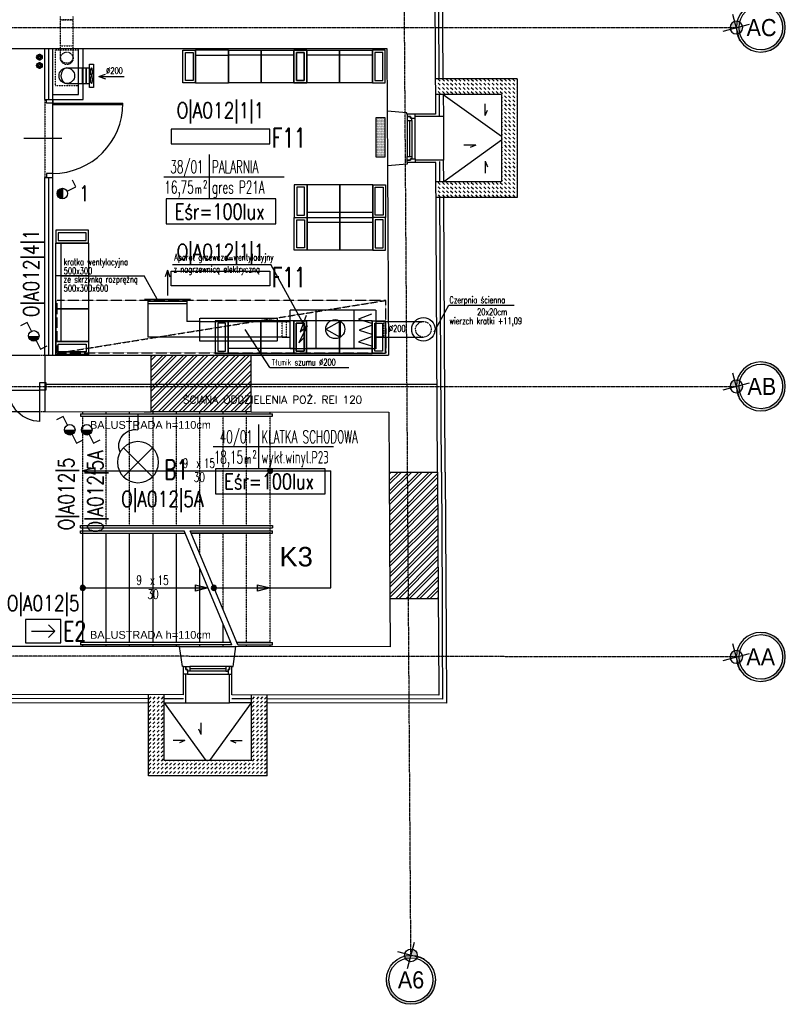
# Model space of a CAD drawing. Header units: inches. Extents: x -281236 to -70395, y 38777 to 102341.
# Tile 46 of 244: x -139109 to -138128, y 40369 to 41631. Entities that reach past the tile are written whole.
import ezdxf
from ezdxf.enums import TextEntityAlignment as Align

# ---------------------------------------------------------------- set-up
doc = ezdxf.new("R2010")
doc.units = ezdxf.units.IN
doc.header["$MEASUREMENT"] = 0
for name, pattern in [('CENTER', [2, 1.25, -0.25, 0.25, -0.25]), ('DASHDOT', [1, 0.5, -0.25, 0, -0.25]), ('DASHED', [0.75, 0.5, -0.25]), ('DASHED2', [0.375, 0.25, -0.125]), ('DIVIDE', [31.75, 12.7, -6.35, 0, -6.35, 0, -6.35])]:
    doc.linetypes.add(name, pattern=pattern)
doc.layers.get('0').update_dxf_attribs({"color": 101})
for name, color, linetype in [('BB-went-opis', 82, 'Continuous'), ('beton_hatch', 145, 'Continuous'), ('Cieniutko', 8, 'Continuous'), ('Drz---drzwi', 5, 'Continuous'), ('E-90', 6, 'Continuous'), ('E-OPIS-POM', 6, 'Continuous'), ('E35', 6, 'Continuous'), ('E50', 3, 'Continuous'), ('Ele-balustrada', 64, 'Continuous'), ('Ins-ppoz-opis', 240, 'Continuous'), ('Ins-went', 141, 'Continuous'), ('Ins-went-opis', 141, 'Continuous'), ('Mco-piony', 10, 'Continuous'), ('Okn---okna', 5, 'Continuous'), ('Opis-spadki', 61, 'Continuous'), ('Os-osie glowne', 8, 'CENTER'), ('Os-osie-opis', 8, 'Continuous'), ('Sc-cegla pelna', 32, 'Continuous'), ('Sc-cegla pelna-hatch', 8, 'Continuous'), ('Sc-gazobeton', 45, 'Continuous'), ('Sc-gk', 120, 'Continuous'), ('Sc-gk-hatch', 8, 'Continuous'), ('Sc-izolacja term-obrys', 132, 'Continuous'), ('Sc-izolacja term-styropian', 151, 'STYROPIAN-KA'), ('Sc-nad', 5, 'DASHED2'), ('Sch-opis', 51, 'Continuous'), ('Sch-widok', 12, 'Continuous'), ('Sch-widok-nad', 12, 'DASHED2'), ('studzienki_widok', 52, 'Continuous'), ('Suf-widok', 8, 'Continuous'), ('W-otwor-strop', 126, 'Continuous'), ('Wyp-grzejniki', 56, 'Continuous'), ('Wyp-meble', 155, 'Continuous')]:
    doc.layers.add(name, color=color, linetype=linetype)
doc.styles.add('dwg_opis duży', font='ARIAL.TTF', dxfattribs={"width": 0.9})
doc.styles.add('KA wymiar', font='romans.shx', dxfattribs={"width": 0.6})
doc.styles.add('ROMANS', font='romans', dxfattribs={"width": 0.85})
doc.styles.get("Standard").update_dxf_attribs({"font": 'romans.shx'})
doc.styles.add('tab-bud$0$ROMANS', font='romans', dxfattribs={"width": 0.7})
doc.styles.add('TYTUL2', font='ARIAL.TTF')
doc.linetypes.add('BATTING', pattern='A,0.0001,-0.1,[134,ltypeshp.shx,S=0.1,R=0,X=-0.1,Y=0],-0.2,[134,ltypeshp.shx,S=0.1,R=180,X=0.1,Y=0],-0.1', length=0.4001)
doc.linetypes.add('STYROPIAN-KA', pattern='A,0.0001,-0.1,[135,ltypeshp.shx,S=0.1,R=0,X=-0.1,Y=0],0,[135,ltypeshp.shx,S=0.1,R=180,X=0.1,Y=0],-0.1', length=0.2001)
doc.linetypes.add('ZIGZAG', pattern='A,0.00254,-5.08,[131,ltypeshp.shx,S=5.08,R=0,X=-5.08,Y=0],-10.16,[131,ltypeshp.shx,S=5.08,R=180,X=5.08,Y=0],-5.08', length=20.32254)
pattern_1 = [(45, (0.613, 0), (-6.6291261, 6.6291261), []), (45, (5.032, 0), (-6.6291261, 6.6291261), [])]

# ---------------------------------------------------------------- blocks, each defined once
blk = doc.blocks.new('lawka_palacza2')
at = {"layer": 'Wyp-meble'}
for p, q in [((16.5, 0), (58.5, 0)), ((16.5, 0), (16.5, -42)), ((58.5, -42), (58.5, 0)), ((58.5, 0), (100.5, 0)), ((58.5, 0), (58.5, -42)), ((100.5, 0), (100.5, -42)), ((16.5, -35.5), (58.5, -35.5)), ((58.5, -35.5), (100.5, -35.5)), ((58.5, -42), (16.5, -42)), ((100.5, -42), (58.5, -42))]:
    blk.add_line(p, q, dxfattribs=at)
for points in [[(0, 0), (0, -42), (16.5, -42), (16.5, 0)], [(3.3, -3), (3.3, -39), (13.2, -39), (13.2, -3)], [(117, 0), (117, -42), (100.5, -42), (100.5, 0)], [(113.7, -3), (113.7, -39), (103.8, -39), (103.8, -3)]]:
    blk.add_lwpolyline(points, close=True, dxfattribs=at)
blk = doc.blocks.new('pow')
for p, q in [((0, 0.523), (0, -0.523)), ((-1.075, 0), (1.78, 0))]:
    blk.add_line(p, q)
at = {"style": 'KA wymiar', "width": 0.6}
for s, height, p in [('2', 0.18, (-0.139, -0.27)), ('m', 0.21, (-0.333, -0.401))]:
    blk.add_text(s, height=height, dxfattribs=at).set_placement(p)
for tag, p in [('01', (-0.131, 0.084)), ('000.00', (-0.364, -0.401))]:
    blk.add_attdef(tag, text='', height=0.3, dxfattribs=at).set_placement(p, align=Align.RIGHT)
for tag, p in [('POMIESZCZENIE', (0.071, 0.084)), ('POSADZKA', (0.071, -0.401))]:
    blk.add_attdef(tag, p, '', height=0.3, dxfattribs=at)
blk = doc.blocks.new('kier')
at = {"layer": 'E35', "ltscale": 0.2}
for p, q in [((7.8, 15), (15.9, 23.1)), ((37.6, 15), (7.8, 15)), ((7.8, 15), (15.9, 6.9))]:
    blk.add_line(p, q, dxfattribs=at)
blk.add_lwpolyline([(0, 30), (45, 30), (45, 0), (0, 0)], close=True, dxfattribs=at)
blk = doc.blocks.new('E_WYPUSTL')
at = {"layer": 'E35'}
for p, q in [((0.2712, -0.1149), (0.501, 0.1149)), ((0.2712, 0.1149), (0.501, -0.1149)), ((0, 0), (0.1298, 0))]:
    blk.add_line(p, q, dxfattribs=at)
blk.add_circle((0.3861, 0), 0.1625, dxfattribs=at)
blk.add_arc((0.2579, 0.0218), 0.13, 67.68308, 189.66515, dxfattribs=at)
blk = doc.blocks.new('ozn_schody-strzałka8x16')
at = {"ltscale": 25}
blk.add_hatch(color=256, dxfattribs=at).paths.add_polyline_path([(0, 0), (-4, -16), (4, -16)])
blk.add_lwpolyline([(0, 0), (-4, -16), (4, -16)], close=True, dxfattribs=at)
blk = doc.blocks.new('ozn_schody-kółko_d14')
at = {"ltscale": 25}
h = blk.add_hatch(color=256, dxfattribs=at)
edge = h.paths.add_edge_path()
edge.add_arc((0, 0), 3.33, 0, 360)
at = {"ltscale": 7}
blk.add_circle((0, 0), 3.33, dxfattribs=at)
blk = doc.blocks.new('ozn_opis-schodów1-rzut')
at = {"style": 'ROMANS', "width": 0.7}
blk.add_text('x', height=12, dxfattribs=at).set_placement((-3.3, 3))
at = {"ltscale": 25, "style": 'ROMANS', "width": 0.7}
blk.add_attdef('Ilość', text='', height=12, dxfattribs=at).set_placement((-7.7, 3), align=Align.RIGHT)
blk.add_attdef('Wysokość', (6.2, 3), '', height=12, dxfattribs=at)
blk.add_attdef('Długość', text='', height=12, dxfattribs=at).set_placement((0.4, -15), align=Align.CENTER)
blk = doc.blocks.new('_0630_DRZWI_90')
at = {"ltscale": 7}
for p, q in [((5, 8), (5, 98)), ((6.8, 8), (6.8, 98))]:
    blk.add_line(p, q, dxfattribs=at)
at = {"ltscale": 25}
for p, q in [((50, 19.7), (50, -28.9)), ((5, 8), (0, 8)), ((0, 8), (5, 8)), ((0, 0), (0, 8)), ((5, 0), (0, 0)), ((5, 0), (0, 0)), ((95, 8), (5, 8)), ((5, 8), (5, 0)), ((95, 8), (95, 0)), ((100, 8), (95, 8)), ((95, 0), (100, 0)), ((95, 0), (100, 0)), ((100, 0), (100, 8))]:
    blk.add_line(p, q, dxfattribs=at)
at = {"ltscale": 7}
blk.add_arc((5, 8), 90, 0, 90, dxfattribs=at)
blk = doc.blocks.new('_DKGJHF')
at = {"ltscale": 7}
for p, q in [((-21.1, -77), (35.9, -77)), ((-5, -145.5), (-105, -145.5)), ((-5, -147.5), (-105, -147.5))]:
    blk.add_line(p, q, dxfattribs=at)
for points in [[(5, -7.5), (5, 0), (-5, 0), (-5, -7.5)], [(5, -155), (5, -147.5), (-5, -147.5), (-5, -155)]]:
    blk.add_lwpolyline(points, close=True, dxfattribs=at)
for points in [[(-45, -7.5), (-5, -7.5)], [(-5, -147.5), (-5, -7.5)]]:
    blk.add_lwpolyline(points, dxfattribs=at)
for centre, radius, start, end in [((-5, -7.5), 40, 180, 270), ((-5, -147.5), 100, 90, 180)]:
    blk.add_arc(centre, radius, start, end)
blk = doc.blocks.new('ramiak62')
at = {"layer": 'Okn---okna'}
for p, q in [((0, 54), (0, 8)), ((3, 54), (3, 8)), ((6, 54), (6, 8)), ((10, 5), (10, 57))]:
    blk.add_line(p, q, dxfattribs=at)
for points in [[(10, 57), (10, 62), (0, 62), (0, 59), (4, 59), (4, 57)], [(6, 54), (6, 57), (4, 57), (4, 59), (0, 59), (0, 57), (0, 54)], [(6, 8), (6, 5), (4, 5), (4, 3), (0, 3), (0, 5), (0, 8)], [(10, 5), (10, 0), (0, 0), (0, 3), (4, 3), (4, 5)]]:
    blk.add_lwpolyline(points, close=True, dxfattribs=at)
blk = doc.blocks.new('_opis_osi_liczbowy')
blk.add_hatch(color=256).paths.add_polyline_path([(32, 32), (32, 28.8, -1), (32, -28.8), (32, -32, 1)])
at = {"layer": 'Defpoints'}
h = blk.add_hatch(color=256, dxfattribs=at)
h.paths.add_polyline_path([(-2.2, -8, 0.414214), (8, -2.2), (0, 0)])
h.paths.add_polyline_path([(-8, 2.2), (0, 0), (2.2, 8, 0.414214)])
for radius in [32, 28.8]:
    blk.add_circle((32, 0), radius)
for p, q in [((4.6, 17.3), (-4.6, -17.3)), ((17.3, -4.6), (-17.3, 4.6))]:
    blk.add_line(p, q, dxfattribs=at)
blk.add_circle((0, 0), 8.32, dxfattribs=at)
at = {"style": 'dwg_opis duży', "width": 0.9}
blk.add_attdef('AXNAMEH', text='', height=22.4, rotation=90, dxfattribs=at).set_placement((32, 0), align=Align.MIDDLE_CENTER)
blk = doc.blocks.new('_opis_osi')
blk.add_hatch(color=256).paths.add_polyline_path([(32, -32), (28.8, -32, -1), (-28.8, -32), (-32, -32, 1)])
at = {"layer": 'Defpoints'}
h = blk.add_hatch(color=256, dxfattribs=at)
h.paths.add_polyline_path([(-2.2, -8, 0.414214), (8, -2.2), (0, 0)])
h.paths.add_polyline_path([(-8, 2.2), (0, 0), (2.2, 8, 0.414214)])
for radius in [32, 28.8]:
    blk.add_circle((0, -32), radius)
for p, q in [((4.6, 17.3), (-4.6, -17.3)), ((17.3, -4.6), (-17.3, 4.6))]:
    blk.add_line(p, q, dxfattribs=at)
blk.add_circle((0, 0), 8.32, dxfattribs=at)
at = {"style": 'dwg_opis duży', "width": 0.9}
blk.add_attdef('AXNAMEV', text='', height=22.4, rotation=90, dxfattribs=at).set_placement((0, -32), align=Align.MIDDLE_CENTER)
blk = doc.blocks.new('0630_STRZAŁKA')
at = {"ltscale": 0.5}
for points in [[(0, 0), (-3, -8.6)], [(0, 0), (0, -32.4)], [(0, 0), (3, -8.6)]]:
    blk.add_lwpolyline(points, dxfattribs=at)
blk = doc.blocks.new('_vxkdjhgkljhkgjhk')
for q in [(14, 6), (30.2, 0)]:
    blk.add_line((0, 0), q)
blk = doc.blocks.new('G_50')
at = {"layer": 'Wyp-grzejniki'}
h = blk.add_hatch(dxfattribs=at)
h.set_pattern_fill('DOTS', color=256, scale=0.5, angle=180, style=0)
h.set_pattern_definition([(180, (77492.90915, -37873.9399), (-0.396875, -0.79375), [0, -0.79375])])
h.paths.add_polyline_path([(0, 0), (-12, 0), (-12, -50), (0, -50)])
blk.add_lwpolyline([(-12, -50), (0, -50), (0, 0), (-12, 0)], close=True, dxfattribs=at)
blk = doc.blocks.new('pco')
at = {"layer": 'Mco-piony', "color": 9, "linetype": 'DASHDOT', "ltscale": 3}
for p, q in [((-2599.4, -14.3), (-2610.3, -14.3)), ((-2604.8, -19.8), (-2604.8, -8.9))]:
    blk.add_line(p, q, dxfattribs=at)
at = {"layer": 'Mco-piony', "color": 9}
blk.add_circle((-2604.8, -14.3), 4.53, dxfattribs=at)
at = {"layer": 'Mco-piony'}
blk.add_circle((-2604.8, -14.3), 3.2, dxfattribs=at)
at = {"layer": 'Mco-piony', "color": 8}
blk.add_circle((-2604.8, -14.3), 2.6, dxfattribs=at)

msp = doc.modelspace()

# ---------------------------------------------------------------- hatches: boundary and pattern name
at = {"layer": 'beton_hatch'}
h = msp.add_hatch(dxfattribs=at)
h.set_pattern_fill('DASH', color=256, scale=30, angle=-45, style=0)
h.set_pattern_definition([(315, (3200.7818, -1189.5377), (5.30330086, -1e-15), [3.75, -3.75])])
h.paths.add_polyline_path([(-138471.06, 41482), (-138491.06, 41482), (-138491.06, 41477), (-138471.06, 41477)])
h.paths.add_polyline_path([(-138574.32, 41555.5), (-138574.3, 41535.5), (-138491.06, 41535.5), (-138491.06, 41482), (-138471.06, 41482), (-138471.06, 41555.5)])
h.paths.add_polyline_path([(-138574.2, 41423.5), (-138574.18, 41403.5), (-138471.06, 41403.5), (-138471.06, 41477), (-138491.06, 41477), (-138491.06, 41423.5)])
h = msp.add_hatch(dxfattribs=at)
h.set_pattern_fill('DASH', color=256, scale=30, angle=-135, style=0)
h.set_pattern_definition([(225, (-181536.7822, -101010.069), (-2e-15, -5.30330086), [3.75, -3.75])])
h.paths.add_polyline_path([(-138865.25, 40661.77), (-138865.25, 40681.77), (-138870.25, 40681.77), (-138870.25, 40661.77)])
h.paths.add_polyline_path([(-138791.75, 40765.62), (-138811.75, 40765.6), (-138811.75, 40681.77), (-138865.25, 40681.77), (-138865.25, 40661.77), (-138791.75, 40661.77)])
h.paths.add_polyline_path([(-138923.75, 40765.49), (-138943.75, 40765.47), (-138943.75, 40661.77), (-138870.25, 40661.77), (-138870.25, 40681.77), (-138923.75, 40681.77)])
at = {"layer": 'E35'}
for points in [[(-139054.06, 41415.14, 0.4142136), (-139060.81, 41408.39, 0.4142136), (-139054.06, 41401.64)], [(-139097.45, 41225.86, 0.4142136), (-139090.7, 41219.11, 0.4142136), (-139083.95, 41225.86)], [(-139051.28, 41105.6, 0.4142136), (-139044.53, 41098.85, 0.4142136), (-139037.78, 41105.6)], [(-139029.48, 41105.6, 0.4142136), (-139022.73, 41098.85, 0.4142136), (-139015.98, 41105.6)]]:
    msp.add_hatch(color=256, dxfattribs=at).paths.add_polyline_path(points)
at = {"layer": 'Sc-cegla pelna-hatch'}
h = msp.add_hatch(dxfattribs=at)
h.set_pattern_fill('ANSI32', color=256, scale=25, style=0)
h.set_pattern_definition(pattern_1)
h.paths.add_polyline_path([(-138812.04, 41201.16), (-138940.04, 41201.16), (-138940.04, 41161.16), (-138812.04, 41161.16)])
h.paths.add_polyline_path([(-138812.04, 41161.16), (-138940.04, 41161.16), (-138940.04, 41128.66), (-138812.04, 41128.53)])
h = msp.add_hatch(dxfattribs=at)
h.set_pattern_fill('ANSI32', color=256, scale=25, style=0)
h.set_pattern_definition(pattern_1)
h.paths.add_polyline_path([(-138573.25, 41051.34), (-138635.25, 41051.34), (-138634.36, 40889.34), (-138572.36, 40889.34)])

# ---------------------------------------------------------------- linework, layer by layer
at = {"color": 1, "linetype": 'Continuous', "lineweight": -2}
msp.add_line((-139028.34, 41569.41), (-139028.34, 41549.41), dxfattribs=at)
at = {"layer": 'BB-went-opis', "color": 8}
msp.add_circle((-138591.34, 41234.35), 15, dxfattribs=at)
at = {"layer": 'Cieniutko', "linetype": 'Continuous'}
for p, q in [((-138565.92, 41535.5), (-138491.06, 41482)), ((-138491.06, 41477), (-138565.3, 41423.5)), ((-138923.75, 40755.65), (-138870.25, 40681.77)), ((-138865.25, 40681.77), (-138811.75, 40755.54))]:
    msp.add_line(p, q, dxfattribs=at)
at = {"layer": 'E35'}
for p, q in [((-139054.06, 41415.14), (-139054.06, 41401.64)), ((-139048.02, 41411.42), (-139036.99, 41416.94)), ((-139036.99, 41416.94), (-139041.26, 41425.48)), ((-139099.24, 41242.93), (-139107.78, 41238.66)), ((-139093.72, 41231.89), (-139099.24, 41242.93)), ((-139087.67, 41219.82), (-139082.15, 41208.79)), ((-139082.15, 41208.79), (-139073.61, 41213.06)), ((-139053.08, 41122.67), (-139061.61, 41118.39)), ((-139047.55, 41111.63), (-139053.08, 41122.67)), ((-139041.51, 41099.56), (-139035.98, 41088.52)), ((-139019.7, 41099.56), (-139014.18, 41088.52)), ((-139035.98, 41088.52), (-139027.45, 41092.8)), ((-139014.18, 41088.52), (-139005.64, 41092.8))]:
    msp.add_line(p, q, dxfattribs=at)
for points in [[(-138914.71, 41471.97), (-138788.11, 41471.97), (-138788.11, 41490.97), (-138914.71, 41490.97)], [(-138914.71, 41308.97), (-138788.11, 41308.97), (-138788.11, 41289.97), (-138914.71, 41289.97)]]:
    msp.add_lwpolyline(points, close=True, dxfattribs=at)
at = {"layer": 'E35', "linetype": 'Continuous', "ltscale": 0.3}
for points in [[(-138920.91, 41369.48), (-138780.57, 41369.48), (-138780.57, 41401.75), (-138920.91, 41401.75)], [(-138857.63, 41023.4), (-138717.3, 41023.4), (-138717.3, 41055.68), (-138857.63, 41055.68)]]:
    msp.add_lwpolyline(points, close=True, dxfattribs=at)
at = {"layer": 'E35'}
for centre in [(-139054.06, 41408.39), (-139090.7, 41225.86), (-139044.53, 41105.6), (-139022.73, 41105.6)]:
    msp.add_circle(centre, 6.75, dxfattribs=at)
at = {"layer": 'Ele-balustrada'}
for p, q in [((-139030.85, 41125.85), (-138784.85, 41125.85)), ((-139030.85, 41125.85), (-139030.85, 41122.85)), ((-138784.85, 41122.85), (-138784.85, 41125.85)), ((-139030.85, 41122.85), (-138784.85, 41122.85)), ((-139030.85, 40979.85), (-139030.85, 40982.85)), ((-139030.85, 40982.85), (-138784.85, 40982.85)), ((-139030.85, 40979.85), (-138784.85, 40979.85)), ((-139030.85, 40975.85), (-138898.04, 40975.85)), ((-139030.85, 40972.85), (-138896.78, 40972.85)), ((-138889.19, 40972.85), (-138784.85, 40972.85)), ((-138784.85, 40982.85), (-138784.85, 40979.85)), ((-138784.85, 40972.85), (-138784.85, 40975.85)), ((-139030.85, 40832.85), (-139030.85, 40829.85)), ((-138838.1, 40832.85), (-139030.85, 40832.85)), ((-138836.84, 40829.85), (-139030.85, 40829.85)), ((-138830.51, 40832.85), (-138784.85, 40832.85)), ((-138829.25, 40829.85), (-138784.85, 40829.85)), ((-138784.85, 40829.85), (-138784.85, 40832.85))]:
    msp.add_line(p, q, dxfattribs=at)
for points in [[(-139030.85, 40972.85), (-139030.85, 40975.85)], [(-138890.45, 40975.85), (-138784.85, 40975.85)]]:
    msp.add_lwpolyline(points, dxfattribs=at)
at = {"layer": 'Ins-ppoz-opis', "linetype": 'ZIGZAG', "ltscale": 0.025}
msp.add_lwpolyline([(-138573.87, 41163.72), (-139076.34, 41163.72)], dxfattribs=at)
at = {"layer": 'Ins-went', "linetype": 'DASHED', "ltscale": 0.5}
for p, q in [((-139056.34, 41581.74), (-139056.34, 41635.26)), ((-139056.34, 41631.26), (-139040.34, 41631.26)), ((-139040.34, 41581.74), (-139040.34, 41635.26))]:
    msp.add_line(p, q, dxfattribs=at)
at = {"layer": 'Ins-went', "linetype": 'DASHED', "ltscale": 0.2}
for p, q in [((-139040.34, 41631.26), (-139056.34, 41631.26)), ((-139056.34, 41597.74), (-139040.34, 41597.74)), ((-138772.22, 41224.35), (-138772.22, 41244.35)), ((-138767.22, 41244.35), (-138767.22, 41224.35)), ((-138642.22, 41224.35), (-138642.22, 41244.35))]:
    msp.add_line(p, q, dxfattribs=at)
at = {"layer": 'Ins-went'}
for p, q in [((-139048.34, 41569.41), (-139027.34, 41569.41)), ((-139048.34, 41569.41), (-139019.34, 41569.41)), ((-139028.34, 41549.41), (-139028.34, 41569.41)), ((-139023.34, 41569.41), (-139023.34, 41549.41)), ((-139023.34, 41549.41), (-139023.34, 41569.41)), ((-139019.34, 41574.41), (-139014.34, 41574.41)), ((-139019.34, 41544.41), (-139019.34, 41574.41)), ((-139014.34, 41574.41), (-139014.34, 41544.41)), ((-139048.34, 41549.41), (-139027.34, 41549.41)), ((-139048.34, 41549.41), (-139019.34, 41549.41)), ((-139014.34, 41544.41), (-139019.34, 41544.41)), ((-138741.67, 41252.11), (-138749.44, 41231.19)), ((-138657.65, 41253.78), (-138674.55, 41247.37)), ((-138877.89, 41244.35), (-138894.41, 41244.35)), ((-138740.31, 41238.95), (-138750.79, 41217.01)), ((-138749.44, 41231.19), (-138740.31, 41238.95)), ((-138716.46, 41234.54), (-138697.87, 41244.88)), ((-138697.87, 41244.88), (-138697.87, 41224.2)), ((-138674.55, 41247.37), (-138657.99, 41242.31)), ((-138656.98, 41239.61), (-138673.87, 41233.19)), ((-138877.89, 41224.35), (-138894.41, 41224.35)), ((-138716.46, 41234.54), (-138697.87, 41224.2)), ((-138657.65, 41224.75), (-138674.55, 41218.34)), ((-138673.87, 41233.19), (-138657.31, 41228.13)), ((-138750.79, 41217.01), (-138744.1, 41223.75)), ((-138674.55, 41218.34), (-138657.99, 41213.28))]:
    msp.add_line(p, q, dxfattribs=at)
at = {"layer": 'Ins-went', "linetype": 'DASHED', "ltscale": 0.4}
for p, q in [((-138948.91, 41272.88), (-138889.91, 41272.88)), ((-138944.41, 41272.88), (-138944.41, 41224.35)), ((-138944.41, 41270.38), (-138894.41, 41270.38)), ((-138944.41, 41267.38), (-138894.41, 41267.38)), ((-138894.41, 41272.88), (-138894.41, 41244.35)), ((-138762.22, 41259.35), (-138652.22, 41259.35)), ((-138762.22, 41209.35), (-138762.22, 41259.35)), ((-138728.62, 41209.35), (-138728.62, 41259.35)), ((-138680.09, 41209.35), (-138680.09, 41259.35)), ((-138652.22, 41259.35), (-138652.22, 41209.35)), ((-138877.89, 41244.35), (-138778.76, 41244.35)), ((-138778.76, 41244.35), (-138772.22, 41244.35)), ((-138772.22, 41244.35), (-138762.22, 41244.35)), ((-138772.22, 41244.35), (-138766.05, 41244.35)), ((-138642.22, 41244.35), (-138652.22, 41244.35)), ((-138642.22, 41244.35), (-138591.34, 41244.35)), ((-138894.41, 41224.35), (-138944.41, 41224.35)), ((-138778.76, 41224.35), (-138877.89, 41224.35)), ((-138767.22, 41224.35), (-138778.76, 41224.35)), ((-138772.22, 41224.35), (-138762.22, 41224.35)), ((-138642.22, 41224.35), (-138652.22, 41224.35)), ((-138652.22, 41224.35), (-138591.34, 41224.35)), ((-138652.22, 41209.35), (-138762.22, 41209.35))]:
    msp.add_line(p, q, dxfattribs=at)
msp.add_lwpolyline([(-138877.89, 41248.83), (-138778.76, 41248.83), (-138778.76, 41219.3), (-138877.89, 41219.3)], close=True, dxfattribs=at)
at = {"layer": 'Ins-went', "linetype": 'DASHED', "ltscale": 0.2}
for centre, radius in [((-139048.34, 41581.74), 8), ((-138591.34, 41234.35), 10)]:
    msp.add_circle(centre, radius, dxfattribs=at)
at = {"layer": 'Ins-went'}
for centre, radius in [((-139048.34, 41559.41), 10), ((-138704.29, 41234.54), 12.17)]:
    msp.add_circle(centre, radius, dxfattribs=at)
at = {"layer": 'Ins-went', "linetype": 'DASHED', "ltscale": 0.2}
msp.add_ellipse((-139048.34, 41581.74), major_axis=(8, 0), ratio=0.75, start_param=3.1415927, end_param=6.2831853, dxfattribs=at)
at = {"layer": 'Ins-went'}
msp.add_ellipse((-139048.34, 41559.41), major_axis=(0, -10), ratio=0.75, start_param=3.1415927, end_param=6.2831853, dxfattribs=at)
for centre in [(-139016.84, 41564.41), (-139016.84, 41554.41)]:
    msp.add_ellipse(centre, major_axis=(0, 5), ratio=0.2, dxfattribs=at)
at = {"layer": 'Ins-went-opis'}
for p, q in [((-138912.78, 41317.46), (-138786.7, 41317.46)), ((-138741.46, 41235.02), (-138786.7, 41317.46)), ((-139054.84, 41302.75), (-138949.11, 41302.75)), ((-138932.72, 41272.88), (-138949.11, 41302.75)), ((-138577.51, 41230.9), (-138558.92, 41265.12)), ((-138558.92, 41265.12), (-138474.86, 41265.12)), ((-138788.15, 41185.24), (-138819.79, 41234.14)), ((-138788.15, 41185.24), (-138687.07, 41185.24))]:
    msp.add_line(p, q, dxfattribs=at)
at = {"layer": 'Okn---okna'}
for p, q in [((-138637.8, 41513.9), (-138637.42, 41443.9)), ((-138565.77, 41507.3), (-138565.46, 41451.3)), ((-138903.75, 40827.63), (-138831.75, 40827.58)), ((-138895.66, 40755.62), (-138839.66, 40755.57))]:
    msp.add_line(p, q, dxfattribs=at)
at = {"layer": 'Os-osie glowne'}
for p, q in [((-138607.34, 40431.76), (-138635.74, 44583.07)), ((-138190.25, 40814.38), (-143378.77, 40819.86))]:
    msp.add_line(p, q, dxfattribs=at)
for points in [[(-143378.77, 41621.16), (-138190.25, 41621.16)], [(-143378.77, 41161.16), (-138190.25, 41161.16)]]:
    msp.add_lwpolyline(points, dxfattribs=at)
at = {"layer": 'Sc-cegla pelna'}
for p, q in [((-138577.76, 41868.51), (-138575.78, 41510.24)), ((-139183.29, 41594.16), (-138638.24, 41594.16)), ((-138638.24, 41594.16), (-138637.8, 41513.9)), ((-138612.4, 41512.04), (-138637.8, 41513.9)), ((-138612.39, 41510.04), (-138612.4, 41512.04)), ((-138575.78, 41510.24), (-138612.39, 41510.04)), ((-138612.05, 41446.04), (-138637.42, 41443.9)), ((-138637.42, 41443.9), (-138636.08, 41201.16)), ((-138575.44, 41448.24), (-138612.07, 41448.04)), ((-138612.07, 41448.04), (-138612.05, 41446.04)), ((-138573.25, 41051.34), (-138575.44, 41448.24)), ((-139076.34, 41201.16), (-139076.34, 41128.81)), ((-139076.34, 41201.16), (-138940.04, 41201.16)), ((-138940.04, 41128.65), (-138940.04, 41201.16)), ((-138812.04, 41128.52), (-138812.04, 41201.16)), ((-138812.04, 41201.16), (-138636.08, 41201.16)), ((-139076.34, 41128.81), (-138949.04, 41128.67)), ((-138634.36, 40889.34), (-138572.36, 40889.34)), ((-138634.36, 40889.34), (-138634.02, 40827.35)), ((-138949.04, 40827.68), (-139176.76, 40827.92)), ((-138903.75, 40827.63), (-138949.04, 40827.68)), ((-138634.02, 40827.35), (-138831.75, 40827.56))]:
    msp.add_line(p, q, dxfattribs=at)
for points in [[(-138949.04, 41128.67), (-138940.04, 41128.66)], [(-138812.04, 41128.53), (-138635.68, 41128.34), (-138635.25, 41051.34), (-138573.25, 41051.34)], [(-138572.36, 40889.34), (-138572.09, 40841.16)], [(-138572.09, 40841.16), (-138571.67, 40765.28), (-138836.66, 40765.56)], [(-138898.66, 40765.63), (-138898.66, 40802.24), (-138900.16, 40802.24), (-138903.75, 40827.63)], [(-138836.66, 40765.56), (-138836.66, 40802.18), (-138835.16, 40802.19), (-138831.75, 40827.58)], [(-138898.66, 40765.63), (-139427.72, 40766.19)]]:
    msp.add_lwpolyline(points, dxfattribs=at)
at = {"layer": 'Sc-gazobeton'}
for points in [[(-138940.04, 41201.16), (-138812.04, 41201.16)], [(-138812.12, 41128.53), (-138940.04, 41128.66)], [(-138635.25, 41051.34), (-138634.36, 40889.34)], [(-138573.25, 41051.34), (-138572.36, 40889.34)]]:
    msp.add_lwpolyline(points, dxfattribs=at)
at = {"layer": 'Sc-gk'}
for p, q in [((-139076.34, 41529.16), (-139076.34, 41594.16)), ((-139066.34, 41529.16), (-139066.34, 41594.16)), ((-139033.34, 41535.16), (-139033.34, 41594.16)), ((-139027.34, 41529.16), (-139027.34, 41594.16)), ((-139076.34, 41529.16), (-139027.34, 41529.16)), ((-139066.34, 41535.16), (-139033.34, 41535.16)), ((-139076.34, 41429.16), (-139066.34, 41429.16)), ((-139076.34, 41201.16), (-139076.34, 41429.16)), ((-139066.34, 41201.16), (-139066.34, 41429.16))]:
    msp.add_line(p, q, dxfattribs=at)
at = {"layer": 'Sc-gk-hatch', "linetype": 'BATTING', "ltscale": 0.23}
for p, q in [((-139071.34, 41529.16), (-139071.34, 41594.16)), ((-139071.34, 41201.16), (-139071.34, 41429.16))]:
    msp.add_line(p, q, dxfattribs=at)
at = {"layer": 'Sc-izolacja term-obrys'}
for p, q in [((-138565.92, 41535.5), (-138565.77, 41507.3)), ((-138565.77, 41507.3), (-138602.07, 41507.1)), ((-138565.46, 41451.3), (-138602.07, 41451.1)), ((-138565.3, 41423.5), (-138565.46, 41451.3)), ((-138563.25, 41051.4), (-138565.19, 41403)), ((-138563.25, 41051.4), (-138562.09, 40841.22))]:
    msp.add_line(p, q, dxfattribs=at)
for points in [[(-138566.03, 41555), (-138567.51, 41823.49)], [(-138562.09, 40841.22), (-138561.62, 40755.27), (-138791.75, 40755.52)], [(-138923.75, 40755.65), (-138895.66, 40755.62), (-138895.66, 40792.24)], [(-138811.75, 40755.54), (-138839.66, 40755.57), (-138839.66, 40792.24)], [(-139382.8, 40756.14), (-138943.75, 40755.68)]]:
    msp.add_lwpolyline(points, dxfattribs=at)
at = {"layer": 'Sc-izolacja term-styropian', "linetype": 'BATTING', "ltscale": 0.25}
for p, q in [((-138570.76, 41508.07), (-138570.9, 41535)), ((-138570.29, 41423.5), (-138570.43, 41449.38)), ((-138568.25, 41051.37), (-138570.19, 41403))]:
    msp.add_line(p, q, dxfattribs=at)
for points in [[(-138571.03, 41555), (-138572.51, 41823.49)], [(-138568.25, 41051.37), (-138567.36, 40889.37)], [(-138567.36, 40889.37), (-138567.09, 40841.19)], [(-138567.09, 40841.19), (-138566.65, 40760.28), (-138791.75, 40760.52)], [(-138943.75, 40760.68), (-139382.8, 40761.14)], [(-138898.67, 40760.63), (-138923.75, 40760.65)], [(-138811.75, 40760.54), (-138836.67, 40760.56)]]:
    msp.add_lwpolyline(points, dxfattribs=at)
at = {"layer": 'Sc-nad'}
msp.add_line((-139076.34, 41529.16), (-139076.34, 41429.16), dxfattribs=at)
at = {"layer": 'Sc-nad', "ltscale": 4}
for p, q in [((-139230.34, 41201.16), (-139076.34, 41201.16)), ((-139230.34, 41128.97), (-139076.34, 41128.81))]:
    msp.add_line(p, q, dxfattribs=at)
at = {"layer": 'Sch-opis'}
for p, q in [((-139027.85, 41052.85), (-138709.85, 41052.85)), ((-138836.84, 40829.85), (-138898.04, 40975.85)), ((-138829.25, 40829.85), (-138890.45, 40975.85))]:
    msp.add_line(p, q, dxfattribs=at)
for points in [[(-138859.85, 40902.85), (-138709.85, 40902.85), (-138709.85, 41052.85)], [(-139027.85, 40902.85), (-138867.44, 40902.85)]]:
    msp.add_lwpolyline(points, dxfattribs=at)
at = {"layer": 'Sch-widok'}
for p, q in [((-139027.85, 40972.85), (-138896.78, 40972.85)), ((-138838.1, 40832.85), (-139027.85, 40832.85))]:
    msp.add_line(p, q, dxfattribs=at)
for points in [[(-139027.85, 40832.85), (-139027.85, 40982.85)], [(-138997.85, 40832.85), (-138997.85, 40972.85)], [(-138967.85, 40832.85), (-138967.85, 40972.85)], [(-138937.85, 40832.85), (-138937.85, 40972.85)], [(-138907.85, 40832.85), (-138907.85, 40972.85)], [(-138877.85, 40832.85), (-138877.85, 40927.67)], [(-138847.85, 40832.85), (-138847.85, 40856.11)], [(-139027.85, 40827.77), (-139027.85, 40829.85)], [(-138997.85, 40827.73), (-138997.85, 40829.85)], [(-138967.85, 40827.7), (-138967.85, 40829.85)], [(-138937.85, 40827.67), (-138937.85, 40829.85)], [(-138907.85, 40827.64), (-138907.85, 40829.85)], [(-138877.85, 40827.62), (-138877.85, 40829.85)], [(-138847.85, 40827.59), (-138847.85, 40829.85)]]:
    msp.add_lwpolyline(points, dxfattribs=at)
at = {"layer": 'Sch-widok-nad', "ltscale": 2}
for p, q in [((-139027.85, 41125.85), (-139027.85, 41128.76)), ((-138997.85, 41125.85), (-138997.85, 41128.73)), ((-138967.85, 41125.85), (-138967.85, 41128.69)), ((-138937.85, 41125.85), (-138937.85, 41128.66)), ((-138907.85, 41125.85), (-138907.85, 41128.63)), ((-138877.85, 41125.85), (-138877.85, 41128.6)), ((-138847.85, 41125.85), (-138847.85, 41128.57)), ((-138817.85, 41125.85), (-138817.85, 41128.53)), ((-138787.85, 41125.85), (-138787.85, 41128.5)), ((-139027.85, 40982.85), (-138787.85, 40982.85)), ((-138787.85, 40972.85), (-138889.19, 40972.85)), ((-138787.85, 40832.85), (-138830.51, 40832.85))]:
    msp.add_line(p, q, dxfattribs=at)
at = {"layer": 'Sch-widok-nad'}
for p, q in [((-139027.85, 41122.85), (-138787.85, 41122.85)), ((-139027.85, 40982.85), (-139027.85, 41122.85)), ((-138997.85, 40982.85), (-138997.85, 41122.85)), ((-138967.85, 40982.85), (-138967.85, 41122.85)), ((-138937.85, 40982.85), (-138937.85, 41122.85)), ((-138907.85, 40982.85), (-138907.85, 41122.85)), ((-138877.85, 40982.85), (-138877.85, 41122.85)), ((-138847.85, 40982.85), (-138847.85, 41122.85)), ((-138817.85, 40982.85), (-138817.85, 41122.85)), ((-138787.85, 40982.85), (-138787.85, 41122.85))]:
    msp.add_line(p, q, dxfattribs=at)
for points in [[(-138877.85, 40945.78), (-138877.85, 40972.85)], [(-138847.85, 40874.21), (-138847.85, 40972.85)], [(-138817.85, 40832.85), (-138817.85, 40972.85)], [(-138787.85, 40832.85), (-138787.85, 40982.85)]]:
    msp.add_lwpolyline(points, dxfattribs=at)
at = {"layer": 'Sch-widok-nad', "ltscale": 2}
for points in [[(-138817.85, 40827.54), (-138817.85, 40829.85)], [(-138787.85, 40827.51), (-138787.85, 40829.85)]]:
    msp.add_lwpolyline(points, dxfattribs=at)
at = {"layer": 'studzienki_widok'}
for p, q in [((-138471.06, 41555.5), (-138576.03, 41555.5)), ((-138471.06, 41555.5), (-138471.06, 41403.5)), ((-138491.06, 41535.5), (-138575.92, 41535.5)), ((-138491.06, 41535.5), (-138491.06, 41423.5)), ((-138491.06, 41423.5), (-138575.3, 41423.5)), ((-138471.06, 41403.5), (-138575.19, 41403.5)), ((-138943.75, 40661.77), (-138943.75, 40765.68)), ((-138923.75, 40681.77), (-138923.75, 40765.65)), ((-138811.75, 40681.77), (-138811.75, 40765.54)), ((-138791.75, 40661.77), (-138791.75, 40765.52)), ((-138811.75, 40681.77), (-138923.75, 40681.77)), ((-138791.75, 40661.77), (-138943.75, 40661.77))]:
    msp.add_line(p, q, dxfattribs=at)
at = {"layer": 'Suf-widok', "linetype": 'DIVIDE', "ltscale": 0.02}
msp.add_line((-139058.34, 41204.16), (-138639.47, 41271.38), dxfattribs=at)
msp.add_lwpolyline([(-138639.47, 41271.38), (-139061.34, 41271.38), (-139061.34, 41204.16), (-138639.1, 41204.16), (-138639.47, 41271.38)], dxfattribs=at)
at = {"layer": 'W-otwor-strop', "linetype": 'DASHED2', "ltscale": 0.3}
msp.add_lwpolyline([(-139063.34, 41547.06), (-139033.34, 41547.06), (-139033.34, 41592.06), (-139063.34, 41592.06)], close=True, dxfattribs=at)
at = {"layer": 'Wyp-meble'}
for p, q in [((-138883.22, 41550.3), (-138883.22, 41592.3)), ((-138841.22, 41592.3), (-138883.22, 41592.3)), ((-138841.22, 41592.3), (-138799.22, 41592.3)), ((-138841.22, 41592.3), (-138841.22, 41550.3)), ((-138841.22, 41550.3), (-138841.22, 41592.3)), ((-138799.22, 41592.3), (-138799.22, 41550.3)), ((-138799.22, 41550.3), (-138799.22, 41592.3)), ((-138799.22, 41592.3), (-138757.22, 41592.3)), ((-138757.22, 41550.3), (-138757.22, 41592.3)), ((-138883.22, 41585.77), (-138841.22, 41585.77)), ((-138799.22, 41585.77), (-138841.22, 41585.77)), ((-138757.22, 41585.77), (-138799.22, 41585.77)), ((-138883.22, 41550.3), (-138841.22, 41550.3)), ((-138799.22, 41550.3), (-138841.22, 41550.3)), ((-138757.22, 41550.3), (-138799.22, 41550.3)), ((-139062.56, 41302.74), (-139062.56, 41344.74)), ((-139020.56, 41344.74), (-139062.56, 41344.74)), ((-139056.03, 41344.74), (-139056.03, 41302.74)), ((-139020.56, 41344.74), (-139020.56, 41302.74)), ((-139062.56, 41260.74), (-139062.56, 41302.74)), ((-139020.56, 41302.74), (-139062.56, 41302.74)), ((-139056.03, 41302.74), (-139056.03, 41260.74)), ((-139020.56, 41302.74), (-139020.56, 41260.74)), ((-139062.56, 41260.74), (-139020.56, 41260.74)), ((-139062.56, 41218.74), (-139062.56, 41260.74)), ((-139020.56, 41260.74), (-139062.56, 41260.74)), ((-139056.03, 41260.74), (-139056.03, 41218.74)), ((-139020.56, 41260.74), (-139020.56, 41218.74)), ((-139020.56, 41218.74), (-139062.56, 41218.74))]:
    msp.add_line(p, q, dxfattribs=at)
for points in [[(-138899.72, 41550.3), (-138899.72, 41592.3), (-138883.22, 41592.3), (-138883.22, 41550.3)], [(-138740.72, 41550.3), (-138740.72, 41592.3), (-138757.22, 41592.3), (-138757.22, 41550.3)], [(-138896.44, 41553.3), (-138896.44, 41589.3), (-138886.49, 41589.3), (-138886.49, 41553.3)], [(-138743.99, 41553.3), (-138743.99, 41589.3), (-138753.94, 41589.3), (-138753.94, 41553.3)], [(-139020.56, 41361.24), (-139062.56, 41361.24), (-139062.56, 41344.74), (-139020.56, 41344.74)], [(-139023.56, 41357.96), (-139059.56, 41357.96), (-139059.56, 41348.01), (-139023.56, 41348.01)], [(-139020.56, 41202.24), (-139062.56, 41202.24), (-139062.56, 41218.74), (-139020.56, 41218.74)], [(-139023.56, 41205.51), (-139059.56, 41205.51), (-139059.56, 41215.46), (-139023.56, 41215.46)]]:
    msp.add_lwpolyline(points, close=True, dxfattribs=at)

# ---------------------------------------------------------------- block references
at = {"layer": 'Cieniutko', "linetype": 'Continuous', "yscale": 0.5, "zscale": 0.5}
for p, xscale, rotation in [((-138512.24, 41508.23), -0.5, 270), ((-138524.21, 41470.48), 0.5, 180), ((-138512.24, 41449.77), 0.5, 270), ((-138876.26, 40714.92), 0.5, 90), ((-138896.97, 40707.04), 0.5, 180), ((-138838.52, 40707.04), -0.5, 180)]:
    msp.add_blockref('_vxkdjhgkljhkgjhk', p, dxfattribs=dict(at, xscale=xscale, rotation=rotation))
at = {"layer": 'Drz---drzwi', "rotation": 270}
msp.add_blockref('_0630_DRZWI_90', (-139074.34, 41529.16), dxfattribs=at)
at = {"layer": 'Drz---drzwi', "xscale": -1, "rotation": 270}
msp.add_blockref('_DKGJHF', (-139075.34, 41161.33), dxfattribs=at)
at = {"layer": 'E-OPIS-POM', "xscale": 54, "yscale": 54, "zscale": 54}
for p, values in [((-138866.11, 41429.99), {'000.00': '16,75', '01': '38/01', 'POMIESZCZENIE': 'PALARNIA', 'POSADZKA': 'gres P21A'}), ((-138802.83, 41083.92), {'000.00': '18,15', '01': '40/01', 'POMIESZCZENIE': 'KLATKA SCHODOWA', 'POSADZKA': 'wykł.winyl.P23'})]:
    msp.add_blockref('pow', p, dxfattribs=at).add_auto_attribs(values)
at = {"layer": 'E35', "xscale": -162, "yscale": 162, "zscale": 161.9999999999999, "rotation": 90}
msp.add_blockref('E_WYPUSTL', (-138957.11, 41126.54), dxfattribs=at)
at = {"layer": 'E50', "xscale": -1}
msp.add_blockref('kier', (-139056.09, 40832.45), dxfattribs=at)
at = {"layer": 'Ins-went-opis', "rotation": 90}
msp.add_blockref('0630_STRZAŁKA', (-139007.43, 41558.38), dxfattribs=at)
at = {"layer": 'Ins-went-opis'}
msp.add_blockref('0630_STRZAŁKA', (-138919.41, 41310.01), dxfattribs=at)
at = {"layer": 'Mco-piony', "xscale": 0.799999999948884, "yscale": 0.8000000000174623, "zscale": 0.8, "rotation": 180.001351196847}
for p in [(-141167.2, 41571.63, 0), (-141167.2, 41561.1, 0)]:
    msp.add_blockref('pco', p, dxfattribs=at)
at = {"layer": 'Okn---okna'}
msp.add_blockref('ramiak62', (-138612.07, 41448.04), dxfattribs=at)
at = {"layer": 'Okn---okna', "rotation": 270}
msp.add_blockref('ramiak62', (-138898.66, 40802.24), dxfattribs=at)
at = {"layer": 'Os-osie-opis'}
ref = msp.add_blockref('_opis_osi', (-138190.25, 41621.16), dxfattribs=dict(at, xscale=-0.9799999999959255, yscale=0.9799999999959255, zscale=0.9799999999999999, rotation=90))
ref.add_attrib('AXNAMEV', 'AC', dxfattribs={"layer": '0', "height": 21.952, "style": 'dwg_opis duży', "width": 0.9}).set_placement((-138157.96, 41621.16), align=Align.MIDDLE_CENTER)
ref = msp.add_blockref('_opis_osi', (-138190.25, 41161.16), dxfattribs=dict(at, xscale=-0.9799999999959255, yscale=0.9799999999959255, zscale=0.9799999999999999, rotation=90))
ref.add_attrib('AXNAMEV', 'AB', dxfattribs={"layer": '0', "height": 21.952, "style": 'dwg_opis duży', "width": 0.9}).set_placement((-138157.59, 41161.16), align=Align.MIDDLE_CENTER)
ref = msp.add_blockref('_opis_osi', (-138190.25, 40814.38), dxfattribs=dict(at, xscale=-0.9799999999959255, yscale=0.9799999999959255, zscale=0.9799999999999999, rotation=90))
ref.add_attrib('AXNAMEV', 'AA', dxfattribs={"layer": '0', "height": 21.952, "style": 'dwg_opis duży', "width": 0.9}).set_placement((-138159.05, 40814.38), align=Align.MIDDLE_CENTER)
ref = msp.add_blockref('_opis_osi_liczbowy', (-138607.34, 40431.76), dxfattribs=dict(at, xscale=0.9799999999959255, yscale=0.9799999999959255, zscale=0.9799999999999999, rotation=270))
ref.add_attrib('AXNAMEH', 'A6', dxfattribs={"layer": '0', "height": 21.952, "style": 'dwg_opis duży', "width": 0.9}).set_placement((-138607.19, 40400.41), align=Align.MIDDLE_CENTER)
at = {"layer": 'Sch-opis'}
ref = msp.add_blockref('ozn_opis-schodów1-rzut', (-138879.05, 41053.78), dxfattribs=at)
ref.add_attrib('Ilość', '9', dxfattribs={"layer": '0', "ltscale": 25, "height": 12, "style": 'ROMANS', "width": 0.7}).set_placement((-138892.8, 41056.78), align=Align.RIGHT)
ref.add_attrib('Wysokość', '15', (-138872.83, 41056.78), dxfattribs={"layer": '0', "ltscale": 25, "height": 12, "style": 'ROMANS', "width": 0.7})
ref.add_attrib('Długość', '30', dxfattribs={"layer": '0', "ltscale": 25, "height": 12, "style": 'ROMANS', "width": 0.7}).set_placement((-138878.64, 41038.78), align=Align.CENTER)
at = {"layer": 'Sch-opis', "rotation": 90}
msp.add_blockref('ozn_schody-strzałka8x16', (-139027.85, 41052.85), dxfattribs=at)
at = {"layer": 'Sch-opis', "xscale": -1}
for p in [(-138787.85, 41052.85), (-139027.85, 40902.85), (-138859.85, 40902.85)]:
    msp.add_blockref('ozn_schody-kółko_d14', p, dxfattribs=at)
at = {"layer": 'Sch-opis'}
ref = msp.add_blockref('ozn_opis-schodów1-rzut', (-138938.32, 40903.78), dxfattribs=at)
ref.add_attrib('Ilość', '9', dxfattribs={"layer": '0', "ltscale": 25, "height": 12, "style": 'ROMANS', "width": 0.7}).set_placement((-138952.07, 40906.78), align=Align.RIGHT)
ref.add_attrib('Wysokość', '15', (-138932.1, 40906.78), dxfattribs={"layer": '0', "ltscale": 25, "height": 12, "style": 'ROMANS', "width": 0.7})
ref.add_attrib('Długość', '30', dxfattribs={"layer": '0', "ltscale": 25, "height": 12, "style": 'ROMANS', "width": 0.7}).set_placement((-138937.91, 40888.78), align=Align.CENTER)
at = {"layer": 'Sch-opis', "xscale": -1, "rotation": 270}
for p in [(-138867.44, 40902.85), (-138787.85, 40902.85)]:
    msp.add_blockref('ozn_schody-strzałka8x16', p, dxfattribs=at)
at = {"layer": 'Wyp-grzejniki'}
msp.add_blockref('G_50', (-138640.42, 41505.4), dxfattribs=at)
at = {"layer": 'Wyp-meble', "rotation": 180}
for p in [(-138640.22, 41550.3), (-138639.8, 41335.63)]:
    msp.add_blockref('lawka_palacza2', p, dxfattribs=at)
at = {"layer": 'Wyp-meble', "xscale": -1}
for p in [(-138639.8, 41419.63), (-138741.01, 41245.34), (-138640.51, 41245.34)]:
    msp.add_blockref('lawka_palacza2', p, dxfattribs=at)

# ---------------------------------------------------------------- texts
at = {"layer": 'E-90', "style": 'ROMANS'}
for s, rotation, width, p in [('O|A012|1|1', 0, 0.8, (-138851.41, 41513.6)), ('1', 0, 0.8, (-139025.95, 41408.48)), ('Eśr=100lux', 360, 0.75, (-138852.25, 41385.32)), ('O|A012|4|1', 90, 0.8, (-139092.59, 41306.09)), ('O|A012|1|1', 360, 0.8, (-138851.41, 41332.28)), ('O|A012|5A', 90, 0.8, (-139010.22, 41026.41)), ('O|A012|5', 90, 0.8, (-139047.63, 41023.29)), ('Eśr=100lux', 360, 0.75, (-138788.97, 41039.25)), ('O|A012|5A', 360, 0.8, (-138925.88, 41015.38)), ('O|A012|5', 0, 0.8, (-139078.59, 40881.84))]:
    msp.add_text(s, height=20, rotation=rotation, dxfattribs=dict(at, width=width)).set_placement(p, align=Align.MIDDLE)
at = {"layer": 'E35', "style": 'ROMANS', "width": 0.7}
for s, p in [('F11', (-138763.89, 41479.87)), ('F11', (-138763.89, 41301.07)), ('B1', (-138908.28, 41054.4)), ('E2', (-139038.19, 40847.45))]:
    msp.add_text(s, height=25, dxfattribs=at).set_placement(p, align=Align.MIDDLE)
at = {"layer": 'Ins-ppoz-opis', "linetype": 'ZIGZAG', "ltscale": 0.038, "insert": (-138899.49, 41144.06), "char_height": 9.8, "width": 330.3997, "attachment_point": 4, "line_spacing_factor": 0.333333}
msp.add_mtext('{\\Fromans|c238;ŚCIANA ODDZIELENIA POŻ. REI 120}', dxfattribs=at)
at = {"layer": 'Ins-went', "style": 'tab-bud$0$ROMANS', "width": 0.7}
for s, p in [('%%C200', (-138997.89, 41561.68, 0)), ('%%c200', (-138635.55, 41231.21, 0))]:
    msp.add_text(s, height=8.424, dxfattribs=at).set_placement(p)
at = {"layer": 'Ins-went-opis', "style": 'tab-bud$0$ROMANS', "width": 0.7}
for s, p in [('kratka wentylacyjna ', (-139052.27, 41316.55, 0)), ('Aparat grzewczo-wentylacyjny', (-138910.76, 41322.55, 0)), ('500x300', (-139052.27, 41305.02, 0)), ('z nagrzewnicą elektryczną', (-138911.62, 41307.04, 0)), ('ze skrzynką rozprężną', (-139052.34, 41294.19, 0)), ('500x300x600', (-139052.34, 41282.86, 0)), ('Czerpnia ścienna', (-138557.98, 41267.8, 0)), ('wierzch kratki +11,09', (-138557.98, 41240.89, 0)), ('20x20cm', (-138522.45, 41252.46, 0)), ('Tłumik szumu %%C200', (-138786.13, 41187.92, 0))]:
    msp.add_text(s, height=8.424, dxfattribs=at).set_placement(p)
at = {"layer": 'Opis-spadki', "style": 'TYTUL2'}
msp.add_text('K3', height=25, dxfattribs=at).set_placement((-138754.41, 40942.88), align=Align.MIDDLE)
at = {"layer": 'Sch-opis', "style": 'TYTUL2'}
for p in [(-139018.6, 41106.78), (-139018.6, 40837.66)]:
    msp.add_text('BALUSTRADA h=110cm', height=10, dxfattribs=at).set_placement(p)

doc.saveas('drawing.dxf')
